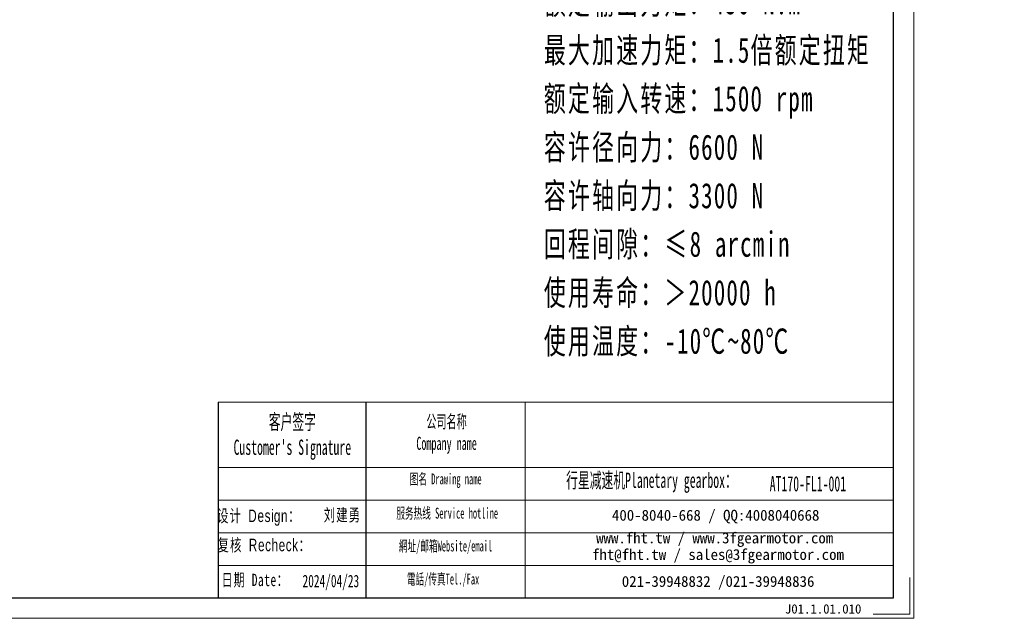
# Model space of a CAD drawing. Header units: millimetres. Extents: x -6 to 1156, y 0 to 776.
# Tile 2 of 5: x 525 to 1156, y 0 to 384. Entities that reach past the tile are written whole.
import ezdxf

# ---------------------------------------------------------------- set-up
doc = ezdxf.new("R2010")
doc.units = ezdxf.units.MM
doc.layers.add('6文字层', color=3, linetype='Continuous')
doc.layers.add('7标注层', color=4, linetype='Continuous')
for name, color, linetype, lineweight in [('SLD-0', 7, 'Continuous', 18), ('图框_外框线', 7, 'Continuous', 18), ('尺寸线层', 3, 'Continuous', 18)]:
    doc.layers.add(name, color=color, linetype=linetype, lineweight=lineweight)
doc.styles.add('SLDTEXTSTYLE4', font='txt', dxfattribs={"width": 0.566667})
doc.styles.add('标准', font='txt', dxfattribs={"width": 0.667})
doc.styles.add('样式 1', font='txt')

msp = doc.modelspace()

# ---------------------------------------------------------------- linework, layer by layer
msp.add_line((746.75157, 138.52852), (746.75157, 13.04723))
at = {"layer": '7标注层', "color": 0}
msp.add_line((652.09554, 138.52852), (652.09554, 13.06868), dxfattribs=at)
at = {"layer": '图框_外框线'}
for p, q in [((652.09554, 138.52852), (746.75157, 138.52852)), ((746.75157, 138.52852), (746.75157, 13.06868)), ((746.75157, 138.52852), (1084.7008, 138.52852)), ((848.73708, 138.52852), (848.73708, 13.06868)), ((652.09554, 96.66247), (746.75157, 96.66247)), ((746.75157, 96.66247), (1084.7008, 96.66247)), ((652.09554, 75.72945), (1084.7008, 75.72945)), ((652.09554, 54.79643), (1084.7008, 54.79643)), ((652.09554, 33.86341), (1084.7008, 33.86341))]:
    msp.add_line(p, q, dxfattribs=at)
at = {"layer": '图框_外框线', "color": 3}
msp.add_lwpolyline([(0, 0), (1097.76949, 0), (1097.76949, 776.27985), (0, 776.27985)], close=True, dxfattribs=at)
at = {"layer": '图框_外框线', "color": 3, "lineweight": 25}
msp.add_lwpolyline([(65.34342, 13.06868), (1084.7008, 13.06868), (1084.7008, 763.21117), (65.34342, 763.21117)], close=True, dxfattribs=at)
at = {"layer": '图框_外框线', "color": 3}
msp.add_lwpolyline([(1095.15575, 26.13737), (1095.15575, 2.61374), (1071.63212, 2.61374)], dxfattribs=at)

# ---------------------------------------------------------------- texts
at = {"layer": '6文字层', "insert": (1015.17715, 9.02017), "char_height": 6, "width": 43.304423, "attachment_point": 1, "style": '样式 1'}
msp.add_mtext('J01.1.01.010', dxfattribs=at)
at = {"layer": 'SLD-0', "color": 1, "attachment_point": 2}
for s, insert, char_height, width, style in [("{\\fSimSun|b1|i0|c134|p2;客户签字\\PCustomer's Signature}", (699.58671, 130.78314), 9.7687438, 121.5241806, 'SLDTEXTSTYLE4'), ('{\\fSimSun|b1|i0|c134|p2;公司名称\\PCompany name}', (798.39115, 130.26457), 8.373209, 108.406913, 'SLDTEXTSTYLE4'), ('{\\fSimSun|b1|i0|c134|p2;  \\H1.1667x;行星减速机Planetary gearbox\\fSimSun|b0|i0|c134|p2;：}', (926.4566, 93.34201), 8.373209, 131.6908175, 'SLDTEXTSTYLE4'), ('{\\fSimSun|b1|i0|c134|p2;图名 Drawing name}', (797.8188, 92.80377), 6.9776742, 89.2352724, 'SLDTEXTSTYLE4'), ('AT170-FL1-001', (1029.90401, 91.11889), 9.7687438, 71.0918373, 'SLDTEXTSTYLE4'), ('{\\fSimSun|b0|i0|c134|p2;\\T1.1;设计 \\fArial|b0|i0|c0|p34;Design\\fSimSun|b0|i0|c134|p2;：}', (678.13881, 69.69804), 8, 143.5436853, '标准'), ('{\\fSimSun|b0|i0|c134|p2;\\T1.1;刘建勇}', (731.70912, 70.21477), 8, 31.9717109, '标准'), ('{\\fSimSun|b1|i0|c134|p2;服务热线 Service hotline}', (798.80829, 70.86261), 6.9776742, 99.4166661, 'SLDTEXTSTYLE4'), ('{\\fSimSun|b0|i0|c134|p2;\\T1.1;复核 \\fArial|b0|i0|c0|p34;Recheck\\fSimSun|b0|i0|c134|p2;：}', (681.65116, 50.96667), 8, 167.763466, '标准'), ('{\\fSimSun|b1|i0|c134|p2;網址/邮箱Website/email}', (797.7218, 49.83997), 6.9776742, 103.4833919, 'SLDTEXTSTYLE4'), ('{\\T1.1;日期 Date：}', (675.77695, 28.62306), 8, 137.914967, '标准'), ('2024/04/23', (724.27041, 27.9169), 8, 31.9717109, '标准'), ('{\\fSimSun|b1|i0|c134|p2;電話/传真Tel./Fax}', (796.15849, 28.65343), 6.9776742, 104.7279938, 'SLDTEXTSTYLE4')]:
    msp.add_mtext(s, dxfattribs=dict(at, insert=insert, char_height=char_height, width=width, style=style))
at = {"layer": 'SLD-0', "color": 1, "char_height": 6.9776742, "attachment_point": 2}
for s, insert, width in [('{\\fSimSun|b1|i0|c134|p2;400-8040-668 / QQ:4008040668}', (970.8106, 69.52934), 203.1578391), ('{\\fSimSun|b1|i0|c134|p2;www.fht.tw / www.3fgearmotor.com }', (970.16722, 54.99579), 203.3865387), ('{\\fSimSun|b1|i0|c134|p2;fht@fht.tw / sales@3fgearmotor.com }', (972.29373, 44.37064), 203.3865387), ('{\\fSimSun|b1|i0|c134|p2;021-39948832 /021-39948836 }', (972.36669, 27.12781), 155.3010079)]:
    msp.add_mtext(s, dxfattribs=dict(at, insert=insert, width=width))
at = {"layer": '尺寸线层', "insert": (860.69756, 465.37783), "char_height": 11.34, "width": 219.0555242, "attachment_point": 1, "line_spacing_factor": 1.15057, "style": '标准'}
msp.add_mtext('{\\H1.42857x;\\T1.1;性能参数：\\P减速比：1:1\\P额定输出力矩：450 N.m\\P最大加速力矩：1.5倍额定扭矩\\P额定输入转速：1500 rpm\\P容许径向力：6600 N\\P容许轴向力：3300 N\\P回程间隙：≤8 arcmin\\P使用寿命：＞20000 h\\P使用温度：-10℃~80℃', dxfattribs=at)

doc.saveas('drawing.dxf')
